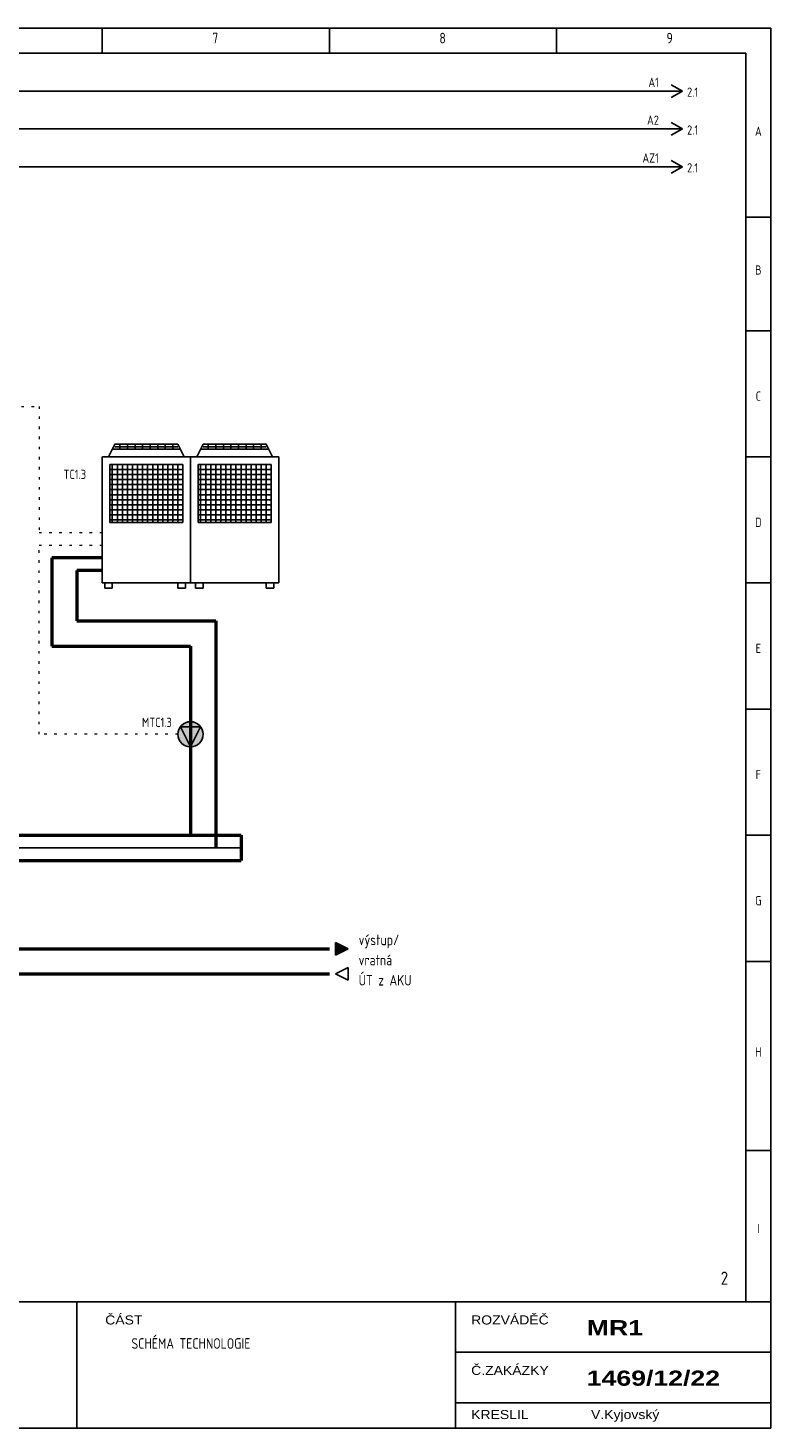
# Model space of a CAD drawing. Header units: millimetres. Extents: x 8 to 412, y 5 to 282.
# Tile 2 of 2: x 265 to 412, y 5 to 282. Entities that reach past the tile are written whole.
import ezdxf
from ezdxf.enums import TextEntityAlignment as Align

# ---------------------------------------------------------------- set-up
doc = ezdxf.new("R2010")
doc.units = ezdxf.units.MM
doc.linetypes.add('Caddy_Dot', pattern=[2, 0.5, -1.5])
doc.linetypes.add('Caddy_Solid', pattern=[0])
for name, color, linetype, lineweight in [('Caddy_1', 7, 'Caddy_Solid', 25), ('Caddy_2', 7, 'Caddy_Solid', 50), ('Caddy_3', 7, 'Caddy_Solid', 100), ('Caddy_4', 7, 'Caddy_Dot', 18)]:
    doc.layers.add(name, color=color, linetype=linetype, lineweight=lineweight)
doc.styles.add('Caddy_Arial', font='arial.ttf', dxfattribs={"width": 1.1})
doc.styles.add('Caddy_Arial Black', font='ariblk.ttf', dxfattribs={"width": 1.1})
doc.styles.add('Caddy_Vectorfont1p', font='isocp___.ttf', dxfattribs={"width": 0.9})

# ---------------------------------------------------------------- blocks, each defined once
blk = doc.blocks.new('2261C001BCA8')
at = {"layer": 'Caddy_1', "color": 7, "linetype": 'Caddy_Solid', "lineweight": 25}
for p, q in [((7.5, 282.5), (412.5, 282.5)), ((280, 282.5), (280, 277.5)), ((325, 282.5), (325, 277.5)), ((370, 282.5), (370, 277.5)), ((412.5, 5), (412.5, 282.5)), ((12.5, 277.5), (407.5, 277.5)), ((407.5, 277.5), (407.5, 30)), ((407.5, 245), (412.5, 245)), ((407.5, 222.5), (412.5, 222.5)), ((412.5, 222.5), (407.5, 222.5)), ((411.5, 222.5), (410.5, 222.5)), ((412.5, 197.5), (407.5, 197.5)), ((407.5, 197.5), (412.5, 197.5)), ((412.5, 172.5), (407.5, 172.5)), ((407.5, 172.5), (412.5, 172.5)), ((412.5, 147.5), (407.5, 147.5)), ((407.5, 147.5), (412.5, 147.5)), ((412.5, 122.5), (407.5, 122.5)), ((407.5, 122.5), (412.5, 122.5)), ((407.5, 97.5), (412.5, 97.5)), ((412.5, 60), (407.5, 60)), ((7.5, 30), (412.5, 30)), ((275, 30), (275, 5)), ((350, 30), (350, 5)), ((350, 20), (412.5, 20)), ((350, 10), (412.5, 10)), ((7.5, 5), (412.5, 5))]:
    blk.add_line(p, q, dxfattribs=at)
at = {"layer": 'Caddy_1', "color": 7, "lineweight": 25}
for s, height, style, width, p in [('7', 2.1, 'Caddy_Vectorfont1p', 0.9, (301.8, 279.45)), ('8', 2.1, 'Caddy_Vectorfont1p', 0.9, (346.8, 279.45)), ('9', 2.1, 'Caddy_Vectorfont1p', 0.9, (391.8, 279.45)), ('ČÁST', 1.8, 'Caddy_Arial', 1.1, (280.6, 25.52)), ('ROZVÁDĚČ', 1.8, 'Caddy_Arial', 1.1, (353.1, 25.52)), ('MR1', 3, 'Caddy_Arial Black', 1.1, (376, 23.38)), ('SCHÉMA TECHNOLOGIE', 2.1, 'Caddy_Vectorfont1p', 0.9, (285.8, 20.7)), ('Č.ZAKÁZKY', 1.8, 'Caddy_Arial', 1.1, (353.1, 15.52)), ('1469/12/22', 3, 'Caddy_Arial Black', 1.1, (376, 13.38)), ('KRESLIL', 1.8, 'Caddy_Arial', 1.1, (353.1, 6.77)), ('V.Kyjovský', 1.8, 'Caddy_Arial', 1.1, (376.85, 6.77))]:
    blk.add_text(s, height=height, dxfattribs=dict(at, style=style, width=width)).set_placement(p)
at = {"layer": 'Caddy_1', "color": 7, "lineweight": 25, "style": 'Caddy_Vectorfont1p', "width": 0.9}
for s, p in [('A', (410, 261.11)), ('B', (410, 233.61)), ('C', (410, 208.61)), ('D', (410, 183.61)), ('E', (410, 158.61)), ('F', (410, 133.61)), ('G', (410, 108.61)), ('H', (410, 78.61)), ('I', (410, 43.61))]:
    blk.add_text(s, height=1.84, dxfattribs=at).set_placement(p, align=Align.CENTER)
at = {"layer": 'Caddy_1', "color": 1, "lineweight": 25, "true_color": 0xff0000, "style": 'Caddy_Vectorfont1p', "width": 0.9}
blk.add_text('2', height=2.63, dxfattribs=at).set_placement((404, 33.38), align=Align.RIGHT)
blk = doc.blocks.new('A3B7190815FF')
at = {"layer": 'Caddy_1', "color": 7, "linetype": 'Caddy_Solid', "lineweight": 25}
for q in [(392.75, 271.25), (392.75, 268.75)]:
    blk.add_line((395, 270), q, dxfattribs=at)
at = {"layer": 'Caddy_1', "color": 7, "lineweight": 25, "style": 'Caddy_Vectorfont1p', "width": 0.9}
blk.add_text('2.1', height=1.838, dxfattribs=at).set_placement((395.87, 268.86))
blk.add_attdef('$TAG160010', text='', height=1.84, dxfattribs=at).set_placement((390.29, 270.81), align=Align.RIGHT)
blk = doc.blocks.new('1C052323014D')
at = {"layer": 'Caddy_1', "color": 7, "linetype": 'Caddy_Solid', "lineweight": 25}
for q in [(392.75, 263.75), (392.75, 261.25)]:
    blk.add_line((395, 262.5), q, dxfattribs=at)
at = {"layer": 'Caddy_1', "color": 7, "lineweight": 25, "style": 'Caddy_Vectorfont1p', "width": 0.9}
blk.add_text('2.1', height=1.838, dxfattribs=at).set_placement((395.87, 261.36))
blk.add_attdef('$TAG160010', text='', height=1.84, dxfattribs=at).set_placement((390.29, 263.31), align=Align.RIGHT)
blk = doc.blocks.new('BC8C04296E6D')
at = {"layer": 'Caddy_1', "color": 7, "linetype": 'Caddy_Solid', "lineweight": 25}
for q in [(392.75, 256.25), (392.75, 253.75)]:
    blk.add_line((395, 255), q, dxfattribs=at)
at = {"layer": 'Caddy_1', "color": 7, "lineweight": 25, "style": 'Caddy_Vectorfont1p', "width": 0.9}
blk.add_text('2.1', height=1.838, dxfattribs=at).set_placement((395.87, 253.86))
blk.add_attdef('$TAG160010', text='', height=1.84, dxfattribs=at).set_placement((390.29, 255.81), align=Align.RIGHT)
blk = doc.blocks.new('15A9ABFC01BB')
at = {"layer": 'Caddy_1', "color": 7, "linetype": 'Caddy_Solid', "lineweight": 25}
for p, q in [((280, 197.5), (297.5, 197.5)), ((280, 172.5), (280, 197.5)), ((297.5, 197.5), (297.5, 172.5)), ((297.5, 172.5), (280, 172.5))]:
    blk.add_line(p, q, dxfattribs=at)
blk = doc.blocks.new('B293E98D75B2')
at = {"layer": 'Caddy_1', "color": 7, "linetype": 'Caddy_Solid', "lineweight": 25}
for p, q in [((297.5, 197.5), (315, 197.5)), ((297.5, 172.5), (297.5, 197.5)), ((315, 197.5), (315, 172.5)), ((315, 172.5), (297.5, 172.5))]:
    blk.add_line(p, q, dxfattribs=at)
blk = doc.blocks.new('443392C17704')
at = {"layer": 'Caddy_1', "color": 7, "linetype": 'Caddy_Solid', "lineweight": 25}
for p, q in [((281.5, 196), (296, 196)), ((281.5, 184.5), (281.5, 196)), ((296, 196), (296, 184.5)), ((296, 184.5), (281.5, 184.5))]:
    blk.add_line(p, q, dxfattribs=at)
blk = doc.blocks.new('2FA305D49E91')
at = {"layer": 'Caddy_1', "color": 7, "linetype": 'Caddy_Solid', "lineweight": 25}
for p, q in [((299, 196), (313.5, 196)), ((299, 184.5), (299, 196)), ((313.5, 196), (313.5, 184.5)), ((313.5, 184.5), (299, 184.5))]:
    blk.add_line(p, q, dxfattribs=at)
blk = doc.blocks.new('8BC4763ADE10')
at = {"layer": 'Caddy_1'}
blk.add_hatch(color=7, dxfattribs=at).paths.add_polyline_path([(328.75, 100), (326.25, 98.75), (326.25, 101.25)])
at = {"layer": 'Caddy_1', "color": 7, "linetype": 'Caddy_Solid', "lineweight": 25}
for p, q in [((326.25, 98.75), (326.25, 101.25)), ((326.25, 101.25), (328.75, 100)), ((328.75, 100), (326.25, 98.75))]:
    blk.add_line(p, q, dxfattribs=at)
blk = doc.blocks.new('771C502E5F1E')
at = {"layer": 'Caddy_1', "color": 7, "linetype": 'Caddy_Solid', "lineweight": 25}
for p, q in [((328.75, 96.25), (326.25, 95)), ((326.25, 95), (328.75, 93.75)), ((328.75, 93.75), (328.75, 96.25))]:
    blk.add_line(p, q, dxfattribs=at)
blk = doc.blocks.new('CA8446DFB145')
at = {"layer": 'Caddy_1', "true_color": 0xe1e1e1}
h = blk.add_hatch(color=254, dxfattribs=at)
edge = h.paths.add_edge_path(flags=0)
edge.add_arc((297.5, 142.5), 2.5, 0, 360)
blk.add_hatch(color=254, dxfattribs=at).paths.add_polyline_path([(297.5, 140), (299.5, 144), (295.5, 144)])
at = {"layer": 'Caddy_1', "color": 7, "linetype": 'Caddy_Solid', "lineweight": 25}
blk.add_lwpolyline([(295.5, 144), (299.5, 144), (297.5, 140)], close=True, dxfattribs=at)
blk.add_circle((297.5, 142.5), 2.5, dxfattribs=at)
at = {"layer": 'Caddy_1', "color": 7, "lineweight": 25, "style": 'Caddy_Vectorfont1p', "width": 0.9}
blk.add_attdef('$TAG160010', text='', height=1.84, dxfattribs=at).set_placement((293.79, 143.96), align=Align.RIGHT)

msp = doc.modelspace()

# ---------------------------------------------------------------- linework, layer by layer
at = {"layer": 'Caddy_1', "color": 7, "linetype": 'Caddy_Solid', "lineweight": 25}
for p, q in [((122.5, 270), (395, 270)), ((25, 262.5), (395, 262.5)), ((25, 255), (395, 255)), ((281.25, 197.5), (282.5, 200)), ((282.5, 200), (295, 200)), ((283.5, 200), (283.5, 199)), ((285, 200), (285, 199)), ((286.5, 200), (286.5, 199)), ((288, 200), (288, 199)), ((289.5, 200), (289.5, 199)), ((291, 200), (291, 199)), ((292.5, 200), (292.5, 199)), ((294, 200), (294, 199)), ((295, 200), (296.25, 197.5)), ((298.75, 197.5), (300, 200)), ((300, 200), (312.5, 200)), ((301, 200), (301, 199)), ((302.5, 200), (302.5, 199)), ((304, 200), (304, 199)), ((305.5, 200), (305.5, 199)), ((307, 200), (307, 199)), ((308.5, 200), (308.5, 199)), ((310, 200), (310, 199)), ((311.5, 200), (311.5, 199)), ((312.5, 200), (313.75, 197.5)), ((282, 199), (295.5, 199)), ((282.5, 199.5), (295, 199.5)), ((299.5, 199), (313, 199)), ((300, 199.5), (312.5, 199.5)), ((281.5, 195), (296, 195)), ((282, 196), (282, 184.5)), ((283, 196), (283, 184.5)), ((284, 184.5), (284, 196)), ((285, 184.5), (285, 196)), ((286, 184.5), (286, 196)), ((287, 184.5), (287, 196)), ((288, 184.5), (288, 196)), ((289, 184.5), (289, 196)), ((290, 184.5), (290, 196)), ((291, 184.5), (291, 196)), ((292, 184.5), (292, 196)), ((293, 184.5), (293, 196)), ((294, 184.5), (294, 196)), ((295, 184.5), (295, 196)), ((299, 195), (313.5, 195)), ((299.5, 196), (299.5, 184.5)), ((300.5, 196), (300.5, 184.5)), ((301.5, 184.5), (301.5, 196)), ((302.5, 184.5), (302.5, 196)), ((303.5, 184.5), (303.5, 196)), ((304.5, 184.5), (304.5, 196)), ((305.5, 184.5), (305.5, 196)), ((306.5, 184.5), (306.5, 196)), ((307.5, 184.5), (307.5, 196)), ((308.5, 184.5), (308.5, 196)), ((309.5, 184.5), (309.5, 196)), ((310.5, 184.5), (310.5, 196)), ((311.5, 184.5), (311.5, 196)), ((312.5, 184.5), (312.5, 196)), ((281.5, 194), (296, 194)), ((281.5, 193), (296, 193)), ((281.5, 192), (296, 192)), ((299, 194), (313.5, 194)), ((299, 193), (313.5, 193)), ((299, 192), (313.5, 192)), ((281.5, 191), (296, 191)), ((281.5, 190), (296, 190)), ((281.5, 189), (296, 189)), ((299, 191), (313.5, 191)), ((299, 190), (313.5, 190)), ((299, 189), (313.5, 189)), ((281.5, 188), (296, 188)), ((281.5, 187), (296, 187)), ((281.5, 186), (296, 186)), ((299, 188), (313.5, 188)), ((299, 187), (313.5, 187)), ((299, 186), (313.5, 186)), ((281.5, 185), (296, 185)), ((299, 185), (313.5, 185)), ((280.5, 172.5), (280.5, 171.5)), ((282, 171.5), (282, 172.5)), ((295, 172.5), (295, 171.5)), ((296.5, 171.5), (296.5, 172.5)), ((298.5, 172.5), (298.5, 171.5)), ((300, 171.5), (300, 172.5)), ((312.5, 172.5), (312.5, 171.5)), ((314, 171.5), (314, 172.5)), ((280.5, 171.5), (282, 171.5)), ((295, 171.5), (296.5, 171.5)), ((298.5, 171.5), (300, 171.5)), ((312.5, 171.5), (314, 171.5)), ((117.5, 120), (307.5, 120))]:
    msp.add_line(p, q, dxfattribs=at)
at = {"layer": 'Caddy_2', "color": 7, "linetype": 'Caddy_Solid', "lineweight": 50}
for p, q in [((280, 177.5), (270, 177.5)), ((270, 177.5), (270, 160)), ((280, 175), (275, 175)), ((275, 175), (275, 165)), ((275, 165), (302.5, 165)), ((302.5, 165), (302.5, 120)), ((270, 160), (297.5, 160)), ((297.5, 160), (297.5, 122.5)), ((117.5, 122.5), (307.5, 122.5)), ((307.5, 122.5), (307.5, 117.5)), ((117.5, 117.5), (307.5, 117.5)), ((22.5, 100), (325, 100)), ((27.5, 95), (325, 95))]:
    msp.add_line(p, q, dxfattribs=at)
at = {"layer": 'Caddy_4', "color": 7, "linetype": 'Caddy_Dot', "lineweight": 18}
for p, q in [((200, 207.5), (267.5, 207.5)), ((267.5, 207.5), (267.5, 182.5)), ((267.5, 182.5), (280, 182.5)), ((267.5, 142.5), (267.5, 180)), ((267.5, 180), (280, 180)), ((295, 142.5), (267.5, 142.5))]:
    msp.add_line(p, q, dxfattribs=at)

# ---------------------------------------------------------------- block references
at = {"layer": 'Caddy_1'}
for name in ['2261C001BCA8', '15A9ABFC01BB', 'B293E98D75B2', '443392C17704', '2FA305D49E91', '8BC4763ADE10', '771C502E5F1E']:
    msp.add_blockref(name, (0, 0, 1), dxfattribs=at)
ref = msp.add_blockref('A3B7190815FF', (0, 0, 1), dxfattribs=at)
ref.add_attrib('$TAG160010', 'A1', dxfattribs={"color": 7, "lineweight": 25, "height": 1.838, "style": 'Caddy_Vectorfont1p', "width": 0.9}).set_placement((390.29, 270.81), align=Align.RIGHT)
ref = msp.add_blockref('1C052323014D', (0, 0, 1), dxfattribs=at)
ref.add_attrib('$TAG160010', 'A2', dxfattribs={"color": 7, "lineweight": 25, "height": 1.838, "style": 'Caddy_Vectorfont1p', "width": 0.9}).set_placement((390.29, 263.31), align=Align.RIGHT)
ref = msp.add_blockref('BC8C04296E6D', (0, 0, 1), dxfattribs=at)
ref.add_attrib('$TAG160010', 'AZ1', dxfattribs={"color": 7, "lineweight": 25, "height": 1.838, "style": 'Caddy_Vectorfont1p', "width": 0.9}).set_placement((390.29, 255.81), align=Align.RIGHT)
at = {"layer": 'Caddy_3'}
ref = msp.add_blockref('CA8446DFB145', (0, 0, 1), dxfattribs=at)
ref.add_attrib('$TAG160010', 'MTC1.3', dxfattribs={"layer": 'Caddy_1', "color": 7, "lineweight": 25, "height": 1.838, "style": 'Caddy_Vectorfont1p', "width": 0.9}).set_placement((293.79, 143.96), align=Align.RIGHT)

# ---------------------------------------------------------------- texts
at = {"layer": 'Caddy_1', "color": 7, "lineweight": 25, "style": 'Caddy_Vectorfont1p', "width": 0.9}
msp.add_text('TC1.3', height=1.838, dxfattribs=at).set_placement((276.8, 193.11), align=Align.RIGHT)
for s, p in [('výstup/', (330.8, 100.7)), ('vratná', (330.8, 96.7)), ('ÚT z AKU', (330.8, 92.7))]:
    msp.add_text(s, height=2.1, dxfattribs=at).set_placement(p)

doc.saveas('drawing.dxf')
